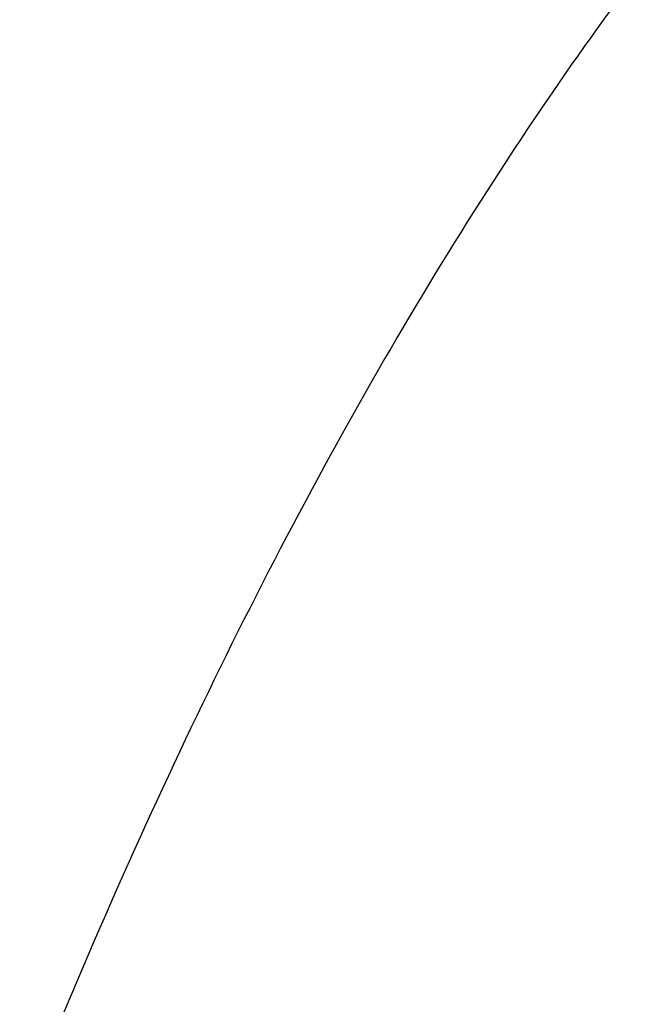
# Model space of a CAD drawing. Header units: millimetres. Extents: x 0 to 594, y 0 to 420.
# Tile 210 of 256: x 504.66 to 505.048, y 333.705 to 334.336. Entities that reach past the tile are written whole.
import ezdxf

# ---------------------------------------------------------------- set-up
doc = ezdxf.new("R2010")
doc.units = ezdxf.units.MM
doc.header["$LTSCALE"] = 32.67
doc.layers.get('0').update_dxf_attribs({"linetype": 'CONTINUOUS'})

msp = doc.modelspace()

# ---------------------------------------------------------------- linework, layer by layer
at = {"color": 7, "linetype": 'CONTINUOUS'}
for points, knots in [([(505.36716, 334.85023), (505.32881, 334.85022), (505.23691, 334.8421), (505.09311, 334.7986), (504.94007, 334.71443), (504.79176, 334.59495), (504.64901, 334.44148), (504.51268, 334.25536), (504.38373, 334.03808), (504.26314, 333.79139), (504.15188, 333.51732), (504.05089, 333.21813), (503.96101, 332.89632), (503.88301, 332.55461), (503.81756, 332.19588), (503.76521, 331.82316), (503.72643, 331.43963), (503.70154, 331.04853), (503.69075, 330.6532), (503.69416, 330.25699), (503.71175, 329.86328), (503.74335, 329.47541), (503.7887, 329.09667), (503.84741, 328.73029), (503.91896, 328.37936), (504.00276, 328.04687), (504.07508, 327.81074), (504.11828, 327.68562), (504.12616, 327.66329)], [0, 0, 0, 0, 0.014618, 0.035023, 0.056924, 0.080941, 0.107482, 0.136779, 0.168921, 0.20389, 0.241588, 0.281853, 0.32447, 0.369187, 0.415716, 0.463746, 0.512943, 0.562959, 0.613435, 0.664005, 0.714305, 0.763971, 0.81265, 0.86, 0.905696, 0.949437, 0.990953, 1, 1, 1, 1]), ([(505.64103, 334.82344), (505.61336, 334.81547), (505.53189, 334.78664), (505.4006, 334.71443), (505.25229, 334.59495), (505.10954, 334.44148), (504.97321, 334.25536), (504.84426, 334.03808), (504.72367, 333.79139), (504.61241, 333.51732), (504.51142, 333.21813), (504.42154, 332.89632), (504.34354, 332.55461), (504.27809, 332.19588), (504.22574, 331.82316), (504.18696, 331.43963), (504.16207, 331.04853), (504.15128, 330.6532), (504.15417, 330.31782), (504.16155, 330.11473), (504.16482, 330.04396)], [0, 0, 0, 0, 0.016462, 0.049296, 0.085301, 0.125092, 0.169014, 0.2172, 0.269626, 0.326142, 0.386506, 0.450397, 0.517436, 0.587193, 0.659199, 0.732954, 0.807937, 0.883609, 0.959424, 1, 1, 1, 1])]:
    msp.add_open_spline(points, degree=3, knots=knots, dxfattribs=at)

doc.saveas('drawing.dxf')
